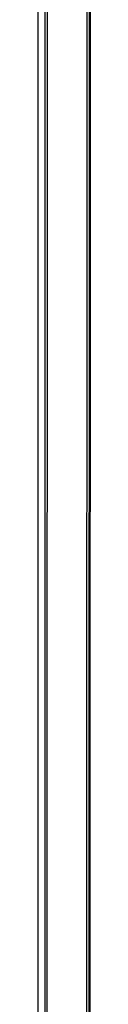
# Model space of a CAD drawing. Header units: millimetres. Extents: x 922208 to 1069538, y -182208 to -99877.
# Tile 49 of 256: x 982718 to 982732, y -176041 to -175777. Entities that reach past the tile are written whole.
import ezdxf

# ---------------------------------------------------------------- set-up
doc = ezdxf.new("R2010")
doc.units = ezdxf.units.MM
doc.header["$MEASUREMENT"] = 0
doc.layers.add('IS_KLIM_urządzenia', color=3, linetype='Continuous')

# ---------------------------------------------------------------- blocks, each defined once
blk = doc.blocks.new('G$CFEA986A8')
at = {"layer": 'IS_KLIM_urządzenia', "linetype": 'Continuous'}
for p, q in [((46.52, 13.96), (921.55, 13.84)), ((48.58, 13.7), (919.48, 13.58)), ((919.48, 13.06), (48.58, 13.18)), ((58.73, 0), (909.33, -0.12)), ((58.74, 2.46), (909.33, 2.34)), ((909.33, 1.87), (58.74, 1.98))]:
    blk.add_line(p, q, dxfattribs=at)

msp = doc.modelspace()

# ---------------------------------------------------------------- block references
at = {"layer": 'IS_KLIM_urządzenia', "rotation": 270}
msp.add_blockref('G$CFEA986A8', (982718.11, -175268.36), dxfattribs=at)

doc.saveas('drawing.dxf')
